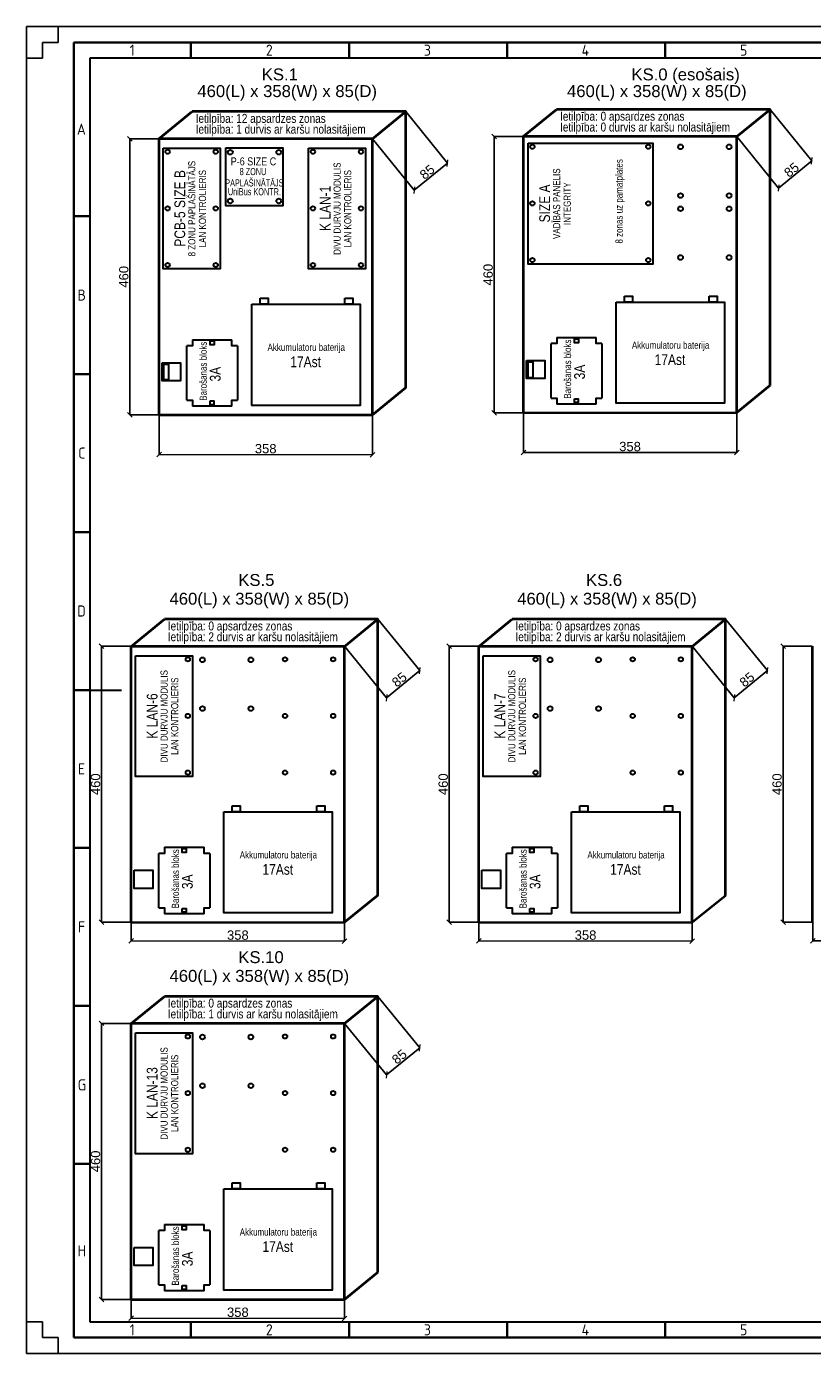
# Model space of a CAD drawing. Header units: millimetres. Extents: x -1662057 to -197461, y -941126 to 63888.
# Tile 15 of 209: x -1629150 to -1595422, y -838636 to -781653. Entities that reach past the tile are written whole.
import ezdxf
from ezdxf.enums import TextEntityAlignment as Align

# ---------------------------------------------------------------- set-up
doc = ezdxf.new("R2010")
doc.units = ezdxf.units.MM
doc.layers.get('0').update_dxf_attribs({"linetype": 'CONTINUOUS'})
doc.layers.get('Defpoints').update_dxf_attribs({"linetype": 'CONTINUOUS'})
doc.layers.add('AS', color=1, linetype='CONTINUOUS', lineweight=18)
doc.layers.add('Rasējuma lapa', color=7, linetype='CONTINUOUS')
doc.styles.add('ARAIL', font='arial.ttf')
doc.styles.add('ISO', font='iso')
doc.styles.add('LV', font='arial.ttf')
doc.dimstyles.new('ISO-25', dxfattribs={"dimtxt": 2.5, "dimasz": 2.5, "dimexe": 1.25, "dimexo": 0.625, "dimtad": 1, "dimtxsty": 'Standard', "dimcen": 2.5, "dimadec": 0, "dimazin": 0, "dimtfac": 1, "dimtmove": 0, "dimatfit": 3, "dimfxl": 1, "dimarcsym": 0})

# ---------------------------------------------------------------- blocks, each defined once
blk = doc.blocks.new('A2_L')
at = {"layer": 'Rasējuma lapa'}
for p, q in [((0, 420), (-594, 420)), ((-594, 420), (-594, 0)), ((-584, 420), (-584, 415)), ((-584, 415), (-589, 415)), ((-589, 415), (-589, 410)), ((-589, 410), (-594, 410)), ((-594, 10), (-589, 10)), ((-589, 10), (-589, 5)), ((-589, 5), (-584, 5)), ((-584, 5), (-584, 0)), ((-594, 0), (0, 0))]:
    blk.add_line(p, q, dxfattribs=at)
at = {"layer": 'Rasējuma lapa', "lineweight": 35}
for p, q in [((-5, 415), (-579, 415)), ((-579, 415), (-579, 5)), ((-542, 410), (-542, 415)), ((-492, 410), (-492, 415)), ((-442, 410), (-442, 415)), ((-392, 410), (-392, 415)), ((-574, 360), (-579, 360)), ((-574, 310), (-579, 310)), ((-574, 260), (-579, 260)), ((-574, 210), (-579, 210)), ((-574, 160), (-579, 160)), ((-574, 110), (-579, 110)), ((-574, 60), (-579, 60)), ((-542, 5), (-542, 10)), ((-492, 5), (-492, 10)), ((-442, 5), (-442, 10)), ((-392, 5), (-392, 10)), ((-579, 5), (-5, 5))]:
    blk.add_line(p, q, dxfattribs=at)
at = {"layer": 'Rasējuma lapa', "lineweight": 30}
for p, q in [((-10, 410), (-574, 410)), ((-574, 410), (-574, 10)), ((-574, 210), (-564, 210)), ((-574, 10), (-10, 10))]:
    blk.add_line(p, q, dxfattribs=at)
at = {"layer": 'Rasējuma lapa', "style": 'ISO'}
for s, p in [('1', (-561.38, 410.75)), ('2', (-518.29, 410.75)), ('3', (-468.3, 410.75)), ('4', (-418.4, 410.75)), ('5', (-368.3, 410.75)), ('A', (-578.08, 385.75)), ('B', (-577.9, 333.25)), ('C', (-577.64, 283.25)), ('D', (-578, 233.25)), ('E', (-577.73, 183.25)), ('F', (-577.73, 133.25)), ('G', (-577.81, 83.25)), ('H', (-577.9, 30.75)), ('1', (-561.38, 5.75)), ('2', (-518.29, 5.75)), ('3', (-468.3, 5.75)), ('4', (-418.4, 5.75)), ('5', (-368.3, 5.75))]:
    blk.add_text(s, height=3.5, dxfattribs=at).set_placement(p)
blk = doc.blocks.new('*U1302')
at = {"layer": 'Rasējuma lapa'}
blk.add_blockref('A2_L', (0, 0), dxfattribs=at)
blk = doc.blocks.new('_OBLIQUE')
at = {"color": 0, "linetype": 'ByBlock'}
blk.add_line((-0.5, -0.5), (0.5, 0.5), dxfattribs=at)
blk = doc.blocks.new('*D2873')
at = {"layer": 'AS', "color": 0, "lineweight": -2, "transparency": 16777216}
for p, q in [((-1607833, -786380), (-1609086, -786380)), ((-1609085, -786380), (-1609085, -798238)), ((-1607833, -798238), (-1609086, -798238))]:
    blk.add_line(p, q, dxfattribs=at)
at = {"layer": 'Defpoints', "color": 0, "lineweight": 30, "transparency": 16777216}
for p in [(-1607832, -786380), (-1609085, -798238), (-1607832, -798238)]:
    blk.add_point(p, dxfattribs=at)
at = {"layer": 'AS', "color": 0, "lineweight": -2, "transparency": 16777216, "xscale": 200, "yscale": 200, "zscale": 200}
for p, rotation in [((-1609085, -786380), 90), ((-1609085, -798238), 270)]:
    blk.add_blockref('_OBLIQUE', p, dxfattribs=dict(at, rotation=rotation))
at = {"layer": 'AS', "color": 0, "lineweight": 15, "transparency": 16777216, "insert": (-1609339, -792309), "char_height": 400, "attachment_point": 5, "rotation": 90, "style": 'ARAIL'}
blk.add_mtext('460', dxfattribs=at)
blk = doc.blocks.new('*D2874')
at = {"layer": 'AS', "color": 0, "lineweight": -2, "transparency": 16777216}
for p, q in [((-1597240, -785215), (-1595442, -787424)), ((-1598670, -786379), (-1596872, -788588)), ((-1596873, -788587), (-1595443, -787424))]:
    blk.add_line(p, q, dxfattribs=at)
at = {"layer": 'Defpoints', "color": 0, "lineweight": 30, "transparency": 16777216}
for p in [(-1597240, -785215), (-1598670, -786378), (-1595443, -787424)]:
    blk.add_point(p, dxfattribs=at)
at = {"layer": 'AS', "color": 0, "lineweight": -2, "transparency": 16777216, "xscale": 200, "yscale": 200, "zscale": 200}
for p, rotation in [((-1595443, -787424), 39.13090828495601), ((-1596873, -788587), 219.130908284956)]:
    blk.add_blockref('_OBLIQUE', p, dxfattribs=dict(at, rotation=rotation))
at = {"layer": 'AS', "color": 0, "lineweight": 15, "transparency": 16777216, "insert": (-1596318, -787808), "char_height": 400, "attachment_point": 5, "rotation": 39.1309, "style": 'ARAIL'}
blk.add_mtext('85', dxfattribs=at)
blk = doc.blocks.new('*D2872')
at = {"layer": 'AS', "color": 0, "lineweight": -2, "transparency": 16777216}
for p, q in [((-1607826, -798236), (-1607828, -799940)), ((-1598670, -798249), (-1598673, -799953)), ((-1598673, -799952), (-1607828, -799939))]:
    blk.add_line(p, q, dxfattribs=at)
at = {"layer": 'Defpoints', "color": 0, "lineweight": 30, "transparency": 16777216}
for p in [(-1607826, -798236), (-1598670, -798249), (-1607828, -799939)]:
    blk.add_point(p, dxfattribs=at)
at = {"layer": 'AS', "color": 0, "lineweight": -2, "transparency": 16777216, "xscale": 200, "yscale": 200, "zscale": 200}
for p, rotation in [((-1607828, -799939), 179.9199204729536), ((-1598673, -799952), 359.9199204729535)]:
    blk.add_blockref('_OBLIQUE', p, dxfattribs=dict(at, rotation=rotation))
at = {"layer": 'AS', "color": 0, "lineweight": 15, "transparency": 16777216, "insert": (-1603250, -799691), "char_height": 400, "attachment_point": 5, "rotation": 359.9199, "style": 'ARAIL'}
blk.add_mtext('358', dxfattribs=at)
blk = doc.blocks.new('*D2876')
at = {"layer": 'AS', "color": 0, "lineweight": -2, "transparency": 16777216}
for p, q in [((-1623470, -786472), (-1624723, -786472)), ((-1624722, -786472), (-1624722, -798331)), ((-1623470, -798331), (-1624723, -798331))]:
    blk.add_line(p, q, dxfattribs=at)
at = {"layer": 'Defpoints', "color": 0, "lineweight": 30, "transparency": 16777216}
for p in [(-1623469, -786472), (-1624722, -798331), (-1623469, -798331)]:
    blk.add_point(p, dxfattribs=at)
at = {"layer": 'AS', "color": 0, "lineweight": -2, "transparency": 16777216, "xscale": 200, "yscale": 200, "zscale": 200}
for p, rotation in [((-1624722, -786472), 90), ((-1624722, -798331), 270)]:
    blk.add_blockref('_OBLIQUE', p, dxfattribs=dict(at, rotation=rotation))
at = {"layer": 'AS', "color": 0, "lineweight": 15, "transparency": 16777216, "insert": (-1624976, -792401), "char_height": 400, "attachment_point": 5, "rotation": 90, "style": 'ARAIL'}
blk.add_mtext('460', dxfattribs=at)
blk = doc.blocks.new('*D2877')
at = {"layer": 'AS', "color": 0, "lineweight": -2, "transparency": 16777216}
for p, q in [((-1612876, -785307), (-1611079, -787517)), ((-1614306, -786471), (-1612509, -788680)), ((-1612510, -788679), (-1611080, -787516))]:
    blk.add_line(p, q, dxfattribs=at)
at = {"layer": 'Defpoints', "color": 0, "lineweight": 30, "transparency": 16777216}
for p in [(-1612877, -785307), (-1614307, -786470), (-1611080, -787516)]:
    blk.add_point(p, dxfattribs=at)
at = {"layer": 'AS', "color": 0, "lineweight": -2, "transparency": 16777216, "xscale": 200, "yscale": 200, "zscale": 200}
for p, rotation in [((-1611080, -787516), 39.13090828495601), ((-1612510, -788679), 219.130908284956)]:
    blk.add_blockref('_OBLIQUE', p, dxfattribs=dict(at, rotation=rotation))
at = {"layer": 'AS', "color": 0, "lineweight": 15, "transparency": 16777216, "insert": (-1611955, -787900), "char_height": 400, "attachment_point": 5, "rotation": 39.1309, "style": 'ARAIL'}
blk.add_mtext('85', dxfattribs=at)
blk = doc.blocks.new('*D2875')
at = {"layer": 'AS', "color": 0, "lineweight": -2, "transparency": 16777216}
for p, q in [((-1623463, -798329), (-1623465, -800032)), ((-1614307, -798341), (-1614309, -800045)), ((-1614309, -800044), (-1623465, -800031))]:
    blk.add_line(p, q, dxfattribs=at)
at = {"layer": 'Defpoints', "color": 0, "lineweight": 30, "transparency": 16777216}
for p in [(-1623463, -798328), (-1614307, -798341), (-1623465, -800031)]:
    blk.add_point(p, dxfattribs=at)
at = {"layer": 'AS', "color": 0, "lineweight": -2, "transparency": 16777216, "xscale": 200, "yscale": 200, "zscale": 200}
for p, rotation in [((-1623465, -800031), 179.9199204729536), ((-1614309, -800044), 359.9199204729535)]:
    blk.add_blockref('_OBLIQUE', p, dxfattribs=dict(at, rotation=rotation))
at = {"layer": 'AS', "color": 0, "lineweight": 15, "transparency": 16777216, "insert": (-1618887, -799783), "char_height": 400, "attachment_point": 5, "rotation": 359.9199, "style": 'ARAIL'}
blk.add_mtext('358', dxfattribs=at)
blk = doc.blocks.new('*D2890')
at = {"layer": 'AS', "color": 0, "lineweight": -2, "transparency": 16777216}
for p, q in [((-1614071, -807105), (-1612274, -809314)), ((-1615501, -808268), (-1613704, -810477)), ((-1613705, -810477), (-1612275, -809313))]:
    blk.add_line(p, q, dxfattribs=at)
at = {"layer": 'Defpoints', "color": 0, "lineweight": 30, "transparency": 16777216}
for p in [(-1614072, -807104), (-1615502, -808268), (-1612275, -809313)]:
    blk.add_point(p, dxfattribs=at)
at = {"layer": 'AS', "color": 0, "lineweight": -2, "transparency": 16777216, "xscale": 200, "yscale": 200, "zscale": 200}
for p, rotation in [((-1612275, -809313), 39.13090828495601), ((-1613705, -810477), 219.130908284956)]:
    blk.add_blockref('_OBLIQUE', p, dxfattribs=dict(at, rotation=rotation))
at = {"layer": 'AS', "color": 0, "lineweight": 15, "transparency": 16777216, "insert": (-1613150, -809698), "char_height": 400, "attachment_point": 5, "rotation": 39.1309, "style": 'ARAIL'}
blk.add_mtext('85', dxfattribs=at)
blk = doc.blocks.new('*D2889')
at = {"layer": 'AS', "color": 0, "lineweight": -2, "transparency": 16777216}
for p, q in [((-1624658, -819218), (-1624660, -820922)), ((-1615502, -819231), (-1615504, -820934)), ((-1615504, -820933), (-1624660, -820920))]:
    blk.add_line(p, q, dxfattribs=at)
at = {"layer": 'Defpoints', "color": 0, "lineweight": 30, "transparency": 16777216}
for p in [(-1624658, -819217), (-1615502, -819230), (-1624660, -820920)]:
    blk.add_point(p, dxfattribs=at)
at = {"layer": 'AS', "color": 0, "lineweight": -2, "transparency": 16777216, "xscale": 200, "yscale": 200, "zscale": 200}
for p, rotation in [((-1624660, -820920), 179.9199204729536), ((-1615504, -820933), 359.9199204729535)]:
    blk.add_blockref('_OBLIQUE', p, dxfattribs=dict(at, rotation=rotation))
at = {"layer": 'AS', "color": 0, "lineweight": 15, "transparency": 16777216, "insert": (-1620082, -820672), "char_height": 400, "attachment_point": 5, "rotation": 359.9199, "style": 'ARAIL'}
blk.add_mtext('358', dxfattribs=at)
blk = doc.blocks.new('*D2891')
at = {"layer": 'AS', "color": 0, "lineweight": -2, "transparency": 16777216}
for p, q in [((-1624682, -808262), (-1625935, -808262)), ((-1625934, -808262), (-1625934, -820120)), ((-1624682, -820120), (-1625935, -820120))]:
    blk.add_line(p, q, dxfattribs=at)
at = {"layer": 'Defpoints', "color": 0, "lineweight": 30, "transparency": 16777216}
for p in [(-1624682, -808262), (-1625934, -820120), (-1624682, -820120)]:
    blk.add_point(p, dxfattribs=at)
at = {"layer": 'AS', "color": 0, "lineweight": -2, "transparency": 16777216, "xscale": 200, "yscale": 200, "zscale": 200}
for p, rotation in [((-1625934, -808262), 90), ((-1625934, -820120), 270)]:
    blk.add_blockref('_OBLIQUE', p, dxfattribs=dict(at, rotation=rotation))
at = {"layer": 'AS', "color": 0, "lineweight": 15, "transparency": 16777216, "insert": (-1626188, -814191), "char_height": 400, "attachment_point": 5, "rotation": 90, "style": 'ARAIL'}
blk.add_mtext('460', dxfattribs=at)
blk = doc.blocks.new('*D2893')
at = {"layer": 'AS', "color": 0, "lineweight": -2, "transparency": 16777216}
for p, q in [((-1599150, -807105), (-1597352, -809314)), ((-1600580, -808268), (-1598783, -810477)), ((-1598783, -810477), (-1597353, -809313))]:
    blk.add_line(p, q, dxfattribs=at)
at = {"layer": 'Defpoints', "color": 0, "lineweight": 30, "transparency": 16777216}
for p in [(-1599150, -807104), (-1600580, -808268), (-1597353, -809313)]:
    blk.add_point(p, dxfattribs=at)
at = {"layer": 'AS', "color": 0, "lineweight": -2, "transparency": 16777216, "xscale": 200, "yscale": 200, "zscale": 200}
for p, rotation in [((-1597353, -809313), 39.13090828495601), ((-1598783, -810477), 219.130908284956)]:
    blk.add_blockref('_OBLIQUE', p, dxfattribs=dict(at, rotation=rotation))
at = {"layer": 'AS', "color": 0, "lineweight": 15, "transparency": 16777216, "insert": (-1598229, -809698), "char_height": 400, "attachment_point": 5, "rotation": 39.1309, "style": 'ARAIL'}
blk.add_mtext('85', dxfattribs=at)
blk = doc.blocks.new('*D2892')
at = {"layer": 'AS', "color": 0, "lineweight": -2, "transparency": 16777216}
for p, q in [((-1609736, -819218), (-1609738, -820922)), ((-1600580, -819231), (-1600583, -820934)), ((-1600583, -820933), (-1609738, -820920))]:
    blk.add_line(p, q, dxfattribs=at)
at = {"layer": 'Defpoints', "color": 0, "lineweight": 30, "transparency": 16777216}
for p in [(-1609736, -819217), (-1600580, -819230), (-1609738, -820920)]:
    blk.add_point(p, dxfattribs=at)
at = {"layer": 'AS', "color": 0, "lineweight": -2, "transparency": 16777216, "xscale": 200, "yscale": 200, "zscale": 200}
for p, rotation in [((-1609738, -820920), 179.9199204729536), ((-1600583, -820933), 359.9199204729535)]:
    blk.add_blockref('_OBLIQUE', p, dxfattribs=dict(at, rotation=rotation))
at = {"layer": 'AS', "color": 0, "lineweight": 15, "transparency": 16777216, "insert": (-1605160, -820672), "char_height": 400, "attachment_point": 5, "rotation": 359.9199, "style": 'ARAIL'}
blk.add_mtext('358', dxfattribs=at)
blk = doc.blocks.new('*D2894')
at = {"layer": 'AS', "color": 0, "lineweight": -2, "transparency": 16777216}
for p, q in [((-1609761, -808262), (-1611014, -808262)), ((-1611013, -808262), (-1611013, -820120)), ((-1609761, -820120), (-1611014, -820120))]:
    blk.add_line(p, q, dxfattribs=at)
at = {"layer": 'Defpoints', "color": 0, "lineweight": 30, "transparency": 16777216}
for p in [(-1609760, -808262), (-1611013, -820120), (-1609760, -820120)]:
    blk.add_point(p, dxfattribs=at)
at = {"layer": 'AS', "color": 0, "lineweight": -2, "transparency": 16777216, "xscale": 200, "yscale": 200, "zscale": 200}
for p, rotation in [((-1611013, -808262), 90), ((-1611013, -820120), 270)]:
    blk.add_blockref('_OBLIQUE', p, dxfattribs=dict(at, rotation=rotation))
at = {"layer": 'AS', "color": 0, "lineweight": 15, "transparency": 16777216, "insert": (-1611267, -814191), "char_height": 400, "attachment_point": 5, "rotation": 90, "style": 'ARAIL'}
blk.add_mtext('460', dxfattribs=at)
blk = doc.blocks.new('*D2895')
at = {"layer": 'AS', "color": 0, "lineweight": -2, "transparency": 16777216}
for p, q in [((-1595408, -819218), (-1595411, -820922)), ((-1586252, -819231), (-1586255, -820934)), ((-1586255, -820933), (-1595411, -820920))]:
    blk.add_line(p, q, dxfattribs=at)
at = {"layer": 'Defpoints', "color": 0, "lineweight": 30, "transparency": 16777216}
for p in [(-1595408, -819217), (-1586252, -819230), (-1595411, -820920)]:
    blk.add_point(p, dxfattribs=at)
at = {"layer": 'AS', "color": 0, "lineweight": -2, "transparency": 16777216, "xscale": 200, "yscale": 200, "zscale": 200}
for p, rotation in [((-1595411, -820920), 179.9199204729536), ((-1586255, -820933), 359.9199204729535)]:
    blk.add_blockref('_OBLIQUE', p, dxfattribs=dict(at, rotation=rotation))
at = {"layer": 'AS', "color": 0, "lineweight": 15, "transparency": 16777216, "insert": (-1590832, -820672), "char_height": 400, "attachment_point": 5, "rotation": 359.9199, "style": 'ARAIL'}
blk.add_mtext('358', dxfattribs=at)
blk = doc.blocks.new('*D2897')
at = {"layer": 'AS', "color": 0, "lineweight": -2, "transparency": 16777216}
for p, q in [((-1595433, -808262), (-1596686, -808262)), ((-1596685, -808262), (-1596685, -820120)), ((-1595433, -820120), (-1596686, -820120))]:
    blk.add_line(p, q, dxfattribs=at)
at = {"layer": 'Defpoints', "color": 0, "lineweight": 30, "transparency": 16777216}
for p in [(-1595432, -808262), (-1596685, -820120), (-1595432, -820120)]:
    blk.add_point(p, dxfattribs=at)
at = {"layer": 'AS', "color": 0, "lineweight": -2, "transparency": 16777216, "xscale": 200, "yscale": 200, "zscale": 200}
for p, rotation in [((-1596685, -808262), 90), ((-1596685, -820120), 270)]:
    blk.add_blockref('_OBLIQUE', p, dxfattribs=dict(at, rotation=rotation))
at = {"layer": 'AS', "color": 0, "lineweight": 15, "transparency": 16777216, "insert": (-1596939, -814191), "char_height": 400, "attachment_point": 5, "rotation": 90, "style": 'ARAIL'}
blk.add_mtext('460', dxfattribs=at)
blk = doc.blocks.new('*D2905')
at = {"layer": 'AS', "color": 0, "lineweight": -2, "transparency": 16777216}
for p, q in [((-1614071, -823302), (-1612274, -825511)), ((-1615501, -824465), (-1613704, -826674)), ((-1613705, -826673), (-1612275, -825510))]:
    blk.add_line(p, q, dxfattribs=at)
at = {"layer": 'Defpoints', "color": 0, "lineweight": 30, "transparency": 16777216}
for p in [(-1614072, -823301), (-1615502, -824465), (-1612275, -825510)]:
    blk.add_point(p, dxfattribs=at)
at = {"layer": 'AS', "color": 0, "lineweight": -2, "transparency": 16777216, "xscale": 200, "yscale": 200, "zscale": 200}
for p, rotation in [((-1612275, -825510), 39.13090828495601), ((-1613705, -826673), 219.130908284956)]:
    blk.add_blockref('_OBLIQUE', p, dxfattribs=dict(at, rotation=rotation))
at = {"layer": 'AS', "color": 0, "lineweight": 15, "transparency": 16777216, "insert": (-1613150, -825895), "char_height": 400, "attachment_point": 5, "rotation": 39.1309, "style": 'ARAIL'}
blk.add_mtext('85', dxfattribs=at)
blk = doc.blocks.new('*D2904')
at = {"layer": 'AS', "color": 0, "lineweight": -2, "transparency": 16777216}
for p, q in [((-1624658, -835415), (-1624660, -837119)), ((-1615502, -835428), (-1615504, -837131)), ((-1615504, -837130), (-1624660, -837117))]:
    blk.add_line(p, q, dxfattribs=at)
at = {"layer": 'Defpoints', "color": 0, "lineweight": 30, "transparency": 16777216}
for p in [(-1624658, -835414), (-1615502, -835427), (-1624660, -837117)]:
    blk.add_point(p, dxfattribs=at)
at = {"layer": 'AS', "color": 0, "lineweight": -2, "transparency": 16777216, "xscale": 200, "yscale": 200, "zscale": 200}
for p, rotation in [((-1624660, -837117), 179.9199204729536), ((-1615504, -837130), 359.9199204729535)]:
    blk.add_blockref('_OBLIQUE', p, dxfattribs=dict(at, rotation=rotation))
at = {"layer": 'AS', "color": 0, "lineweight": 15, "transparency": 16777216, "insert": (-1620082, -836869), "char_height": 400, "attachment_point": 5, "rotation": 359.9199, "style": 'ARAIL'}
blk.add_mtext('358', dxfattribs=at)
blk = doc.blocks.new('*D2906')
at = {"layer": 'AS', "color": 0, "lineweight": -2, "transparency": 16777216}
for p, q in [((-1624682, -824459), (-1625935, -824459)), ((-1625934, -824459), (-1625934, -836317)), ((-1624682, -836317), (-1625935, -836317))]:
    blk.add_line(p, q, dxfattribs=at)
at = {"layer": 'Defpoints', "color": 0, "lineweight": 30, "transparency": 16777216}
for p in [(-1624682, -824459), (-1625934, -836317), (-1624682, -836317)]:
    blk.add_point(p, dxfattribs=at)
at = {"layer": 'AS', "color": 0, "lineweight": -2, "transparency": 16777216, "xscale": 200, "yscale": 200, "zscale": 200}
for p, rotation in [((-1625934, -824459), 90), ((-1625934, -836317), 270)]:
    blk.add_blockref('_OBLIQUE', p, dxfattribs=dict(at, rotation=rotation))
at = {"layer": 'AS', "color": 0, "lineweight": 15, "transparency": 16777216, "insert": (-1626188, -830388), "char_height": 400, "attachment_point": 5, "rotation": 90, "style": 'ARAIL'}
blk.add_mtext('460', dxfattribs=at)

msp = doc.modelspace()

# ---------------------------------------------------------------- linework, layer by layer
at = {"layer": 'AS', "color": 0, "lineweight": 40}
for p, q in [((-1607832.38281, -786379.77746), (-1606402.29816, -785214.6981)), ((-1598670.10196, -786379.77746), (-1597240.01731, -785214.6981)), ((-1623469.10767, -786472.07772), (-1622039.02302, -785306.99835)), ((-1614306.82682, -786472.07772), (-1612876.74217, -785306.99835)), ((-1623469.10767, -798311.50235), (-1623456.31119, -798324.29883)), ((-1623469.10767, -798330.5118), (-1614306.82682, -798324.29883)), ((-1607832.38281, -798219.2021), (-1607819.58633, -798231.99858)), ((-1607832.38281, -798238.21155), (-1598670.10196, -798231.99858)), ((-1624664.08037, -808269.29976), (-1623233.99571, -807104.2204)), ((-1615501.79952, -808269.29976), (-1614071.71486, -807104.2204)), ((-1609742.62868, -808269.29976), (-1608312.54402, -807104.2204)), ((-1600580.34783, -808269.29976), (-1599150.26317, -807104.2204)), ((-1624664.08037, -820127.73385), (-1615501.79952, -820121.52087)), ((-1609742.62868, -820127.73385), (-1600580.34783, -820121.52087)), ((-1624664.08037, -824466.28924), (-1623233.99571, -823301.20987)), ((-1615501.79952, -824466.28924), (-1614071.71486, -823301.20987)), ((-1624664.08037, -836324.72333), (-1615501.79952, -836318.51035))]:
    msp.add_line(p, q, dxfattribs=at)
for points in [[(-1597240.01731, -797054.12273), (-1597240.01731, -785214.6981), (-1606402.29816, -785214.6981)], [(-1598670.10196, -798231.99858), (-1597249.93818, -797075.00167), (-1597240.01731, -797054.12273), (-1597240.01731, -785214.6981), (-1606402.29816, -785214.6981)], [(-1612876.74217, -797146.42298), (-1612876.74217, -785306.99835), (-1622039.02302, -785306.99835)], [(-1614306.82682, -798324.29883), (-1612886.66304, -797167.30193), (-1612876.74217, -797146.42298), (-1612876.74217, -785306.99835), (-1622039.02302, -785306.99835)], [(-1623469.10767, -786472.07772), (-1623469.10767, -798330.5118)], [(-1614306.82682, -798324.29883), (-1614306.82682, -786472.07772), (-1623469.10767, -786472.07772)], [(-1607832.38281, -786379.77746), (-1607832.38281, -798238.21155)], [(-1598670.10196, -798231.99858), (-1598670.10196, -786379.77746), (-1607832.38281, -786379.77746)], [(-1614071.71486, -818943.64503), (-1614071.71486, -807104.2204), (-1623233.99571, -807104.2204)], [(-1615501.79952, -820121.52087), (-1614081.63574, -818964.52397), (-1614071.71486, -818943.64503), (-1614071.71486, -807104.2204), (-1623233.99571, -807104.2204)], [(-1599150.26317, -818943.64503), (-1599150.26317, -807104.2204), (-1608312.54402, -807104.2204)], [(-1600580.34783, -820121.52087), (-1599160.18405, -818964.52397), (-1599150.26317, -818943.64503), (-1599150.26317, -807104.2204), (-1608312.54402, -807104.2204)], [(-1624681.50964, -808261.93747), (-1624681.50964, -820120.37155)], [(-1615501.79952, -820121.52087), (-1615501.79952, -808269.29976), (-1624664.08037, -808269.29976)], [(-1609760.05795, -808261.93747), (-1609760.05795, -820120.37155)], [(-1600580.34783, -820121.52087), (-1600580.34783, -808269.29976), (-1609742.62868, -808269.29976)], [(-1595432.16586, -808261.93747), (-1595432.16586, -820120.37155)], [(-1614071.71486, -835140.63451), (-1614071.71486, -823301.20987), (-1623233.99571, -823301.20987)], [(-1615501.79952, -836318.51035), (-1614081.63574, -835161.51345), (-1614071.71486, -835140.63451), (-1614071.71486, -823301.20987), (-1623233.99571, -823301.20987)], [(-1624681.50964, -824458.92694), (-1624681.50964, -836317.36103)], [(-1615501.79952, -836318.51035), (-1615501.79952, -824466.28924), (-1624664.08037, -824466.28924)]]:
    msp.add_lwpolyline(points, dxfattribs=at)
at = {"layer": 'AS', "color": 0, "lineweight": 30}
for points in [[(-1623282.44551, -786876.57794), (-1620838.45139, -786876.57794), (-1620838.45139, -792064.7512), (-1623282.44551, -792064.7512)], [(-1620595.03172, -786867.96651), (-1618151.0376, -786867.96651), (-1618151.0376, -789346.31564), (-1620595.03172, -789346.31564)], [(-1617046.48757, -786876.57794), (-1614602.49345, -786876.57794), (-1614602.49345, -792064.7512), (-1617046.48757, -792064.7512)], [(-1607626.63377, -786664.47899), (-1602272.34693, -786664.47899), (-1602272.34693, -791852.65225), (-1607626.63377, -791852.65225)], [(-1619483.15071, -793576.40116), (-1614832.54058, -793576.40116), (-1614832.54058, -797923.0216), (-1619483.15071, -797923.0216)], [(-1619128.89559, -793318.98714), (-1618786.24314, -793318.98714), (-1618786.24314, -793576.40116), (-1619128.89559, -793576.40116)], [(-1615491.07305, -793318.98714), (-1615148.4206, -793318.98714), (-1615148.4206, -793576.40116), (-1615491.07305, -793576.40116)], [(-1603846.42585, -793484.10091), (-1599195.81572, -793484.10091), (-1599195.81572, -797830.72135), (-1603846.42585, -797830.72135)], [(-1603492.17073, -793226.68689), (-1603149.51827, -793226.68689), (-1603149.51827, -793484.10091), (-1603492.17073, -793484.10091)], [(-1599854.34819, -793226.68689), (-1599511.69574, -793226.68689), (-1599511.69574, -793484.10091), (-1599854.34819, -793484.10091)], [(-1621273.27199, -795156.1431), (-1621099.67177, -795156.1431), (-1621099.67177, -795327.98562), (-1621273.27199, -795327.98562)], [(-1605636.54713, -795063.84285), (-1605462.94691, -795063.84285), (-1605462.94691, -795235.68537), (-1605636.54713, -795235.68537)], [(-1607697.20946, -795995.64452), (-1606903.74693, -795995.64452), (-1606903.74693, -796773.66401), (-1607697.20946, -796773.66401)], [(-1623333.93432, -796087.94477), (-1622540.4718, -796087.94477), (-1622540.4718, -796865.96426), (-1623333.93432, -796865.96426)], [(-1623258.97292, -796147.51276), (-1623052.70195, -796147.51276), (-1623052.70195, -796827.43309), (-1623258.97292, -796827.43309)], [(-1607622.24806, -796055.21251), (-1607415.97709, -796055.21251), (-1607415.97709, -796735.13284), (-1607622.24806, -796735.13284)], [(-1621270.2229, -797727.28893), (-1621107.23344, -797727.28893), (-1621107.23344, -797892.00967), (-1621270.2229, -797892.00967)], [(-1605633.49804, -797634.98867), (-1605470.50858, -797634.98867), (-1605470.50858, -797799.70942), (-1605633.49804, -797799.70942)], [(-1624472.38932, -808673.79998), (-1622028.3952, -808673.79998), (-1622028.3952, -813861.97324), (-1624472.38932, -813861.97324)], [(-1609550.93763, -808673.79998), (-1607106.94351, -808673.79998), (-1607106.94351, -813861.97324), (-1609550.93763, -813861.97324)], [(-1620678.12341, -815373.6232), (-1616027.51328, -815373.6232), (-1616027.51328, -819720.24364), (-1620678.12341, -819720.24364)], [(-1620323.86829, -815116.20918), (-1619981.21583, -815116.20918), (-1619981.21583, -815373.6232), (-1620323.86829, -815373.6232)], [(-1616686.04575, -815116.20918), (-1616343.39329, -815116.20918), (-1616343.39329, -815373.6232), (-1616686.04575, -815373.6232)], [(-1605756.67172, -815373.6232), (-1601106.06159, -815373.6232), (-1601106.06159, -819720.24364), (-1605756.67172, -819720.24364)], [(-1605402.4166, -815116.20918), (-1605059.76414, -815116.20918), (-1605059.76414, -815373.6232), (-1605402.4166, -815373.6232)], [(-1601764.59406, -815116.20918), (-1601421.94161, -815116.20918), (-1601421.94161, -815373.6232), (-1601764.59406, -815373.6232)], [(-1622468.24469, -816953.36514), (-1622294.64447, -816953.36514), (-1622294.64447, -817125.20766), (-1622468.24469, -817125.20766)], [(-1607546.793, -816953.36514), (-1607373.19278, -816953.36514), (-1607373.19278, -817125.20766), (-1607546.793, -817125.20766)], [(-1624528.90702, -817885.16681), (-1623735.44449, -817885.16681), (-1623735.44449, -818663.18631), (-1624528.90702, -818663.18631)], [(-1609607.45533, -817885.16681), (-1608813.9928, -817885.16681), (-1608813.9928, -818663.18631), (-1609607.45533, -818663.18631)], [(-1622465.19559, -819524.51097), (-1622302.20614, -819524.51097), (-1622302.20614, -819689.23172), (-1622465.19559, -819689.23172)], [(-1607543.74391, -819524.51097), (-1607380.75445, -819524.51097), (-1607380.75445, -819689.23172), (-1607543.74391, -819689.23172)], [(-1624472.38932, -824870.78946), (-1622028.3952, -824870.78946), (-1622028.3952, -830058.96272), (-1624472.38932, -830058.96272)], [(-1620323.86829, -831313.19866), (-1619981.21583, -831313.19866), (-1619981.21583, -831570.61268), (-1620323.86829, -831570.61268)], [(-1616686.04575, -831313.19866), (-1616343.39329, -831313.19866), (-1616343.39329, -831570.61268), (-1616686.04575, -831570.61268)], [(-1620678.12341, -831570.61268), (-1616027.51328, -831570.61268), (-1616027.51328, -835917.23312), (-1620678.12341, -835917.23312)], [(-1622468.24469, -833150.35462), (-1622294.64447, -833150.35462), (-1622294.64447, -833322.19714), (-1622468.24469, -833322.19714)], [(-1624528.90702, -834082.15629), (-1623735.44449, -834082.15629), (-1623735.44449, -834860.17579), (-1624528.90702, -834860.17579)], [(-1622465.19559, -835721.50045), (-1622302.20614, -835721.50045), (-1622302.20614, -835886.2212), (-1622465.19559, -835886.2212)]]:
    msp.add_lwpolyline(points, close=True, dxfattribs=at)
for points in [[(-1622028.53875, -795102.18297), (-1622028.53875, -795361.67586), (-1622271.79653, -795361.67586)], [(-1622271.79653, -797698.95169), (-1622271.79653, -795361.67586)], [(-1622028.53875, -795102.18297), (-1620337.87271, -795102.18297)], [(-1620094.61493, -795361.67586), (-1620337.87271, -795361.67586), (-1620337.87271, -795102.18297)], [(-1620094.61493, -795361.67586), (-1620094.61493, -797698.95169)], [(-1606391.81389, -795009.88272), (-1606391.81389, -795269.37561), (-1606635.07167, -795269.37561)], [(-1606635.07167, -797606.65143), (-1606635.07167, -795269.37561)], [(-1606391.81389, -795009.88272), (-1604701.14784, -795009.88272)], [(-1604457.89007, -795269.37561), (-1604701.14784, -795269.37561), (-1604701.14784, -795009.88272)], [(-1604457.89007, -795269.37561), (-1604457.89007, -797606.65143)], [(-1622271.79653, -797698.95169), (-1622028.53875, -797698.95169), (-1622028.53875, -797958.44458)], [(-1620337.87271, -797958.44458), (-1620337.87271, -797698.95169), (-1620094.61493, -797698.95169)], [(-1606635.07167, -797606.65143), (-1606391.81389, -797606.65143), (-1606391.81389, -797866.14432)], [(-1604701.14784, -797866.14432), (-1604701.14784, -797606.65143), (-1604457.89007, -797606.65143)], [(-1620337.87271, -797958.44458), (-1622028.53875, -797958.44458)], [(-1604701.14784, -797866.14432), (-1606391.81389, -797866.14432)], [(-1623223.51145, -816899.40501), (-1623223.51145, -817158.8979), (-1623466.76923, -817158.8979)], [(-1623223.51145, -816899.40501), (-1621532.8454, -816899.40501)], [(-1621289.58763, -817158.8979), (-1621532.8454, -817158.8979), (-1621532.8454, -816899.40501)], [(-1608302.05976, -816899.40501), (-1608302.05976, -817158.8979), (-1608545.31754, -817158.8979)], [(-1608302.05976, -816899.40501), (-1606611.39371, -816899.40501)], [(-1606368.13594, -817158.8979), (-1606611.39371, -817158.8979), (-1606611.39371, -816899.40501)], [(-1623466.76923, -819496.17373), (-1623466.76923, -817158.8979)], [(-1621289.58763, -817158.8979), (-1621289.58763, -819496.17373)], [(-1608545.31754, -819496.17373), (-1608545.31754, -817158.8979)], [(-1606368.13594, -817158.8979), (-1606368.13594, -819496.17373)], [(-1623466.76923, -819496.17373), (-1623223.51145, -819496.17373), (-1623223.51145, -819755.66662)], [(-1621532.8454, -819755.66662), (-1623223.51145, -819755.66662)], [(-1621532.8454, -819755.66662), (-1621532.8454, -819496.17373), (-1621289.58763, -819496.17373)], [(-1608545.31754, -819496.17373), (-1608302.05976, -819496.17373), (-1608302.05976, -819755.66662)], [(-1606611.39371, -819755.66662), (-1608302.05976, -819755.66662)], [(-1606611.39371, -819755.66662), (-1606611.39371, -819496.17373), (-1606368.13594, -819496.17373)], [(-1623223.51145, -833096.39449), (-1623223.51145, -833355.88738), (-1623466.76923, -833355.88738)], [(-1623466.76923, -835693.16321), (-1623466.76923, -833355.88738)], [(-1623223.51145, -833096.39449), (-1621532.8454, -833096.39449)], [(-1621289.58763, -833355.88738), (-1621532.8454, -833355.88738), (-1621532.8454, -833096.39449)], [(-1621289.58763, -833355.88738), (-1621289.58763, -835693.16321)], [(-1623466.76923, -835693.16321), (-1623223.51145, -835693.16321), (-1623223.51145, -835952.6561)], [(-1621532.8454, -835952.6561), (-1621532.8454, -835693.16321), (-1621289.58763, -835693.16321)], [(-1621532.8454, -835952.6561), (-1623223.51145, -835952.6561)]]:
    msp.add_lwpolyline(points, dxfattribs=at)
for centre, radius in [((-1607440.96102, -786817.31578), 92.15588), ((-1602466.37904, -786817.31578), 92.15588), ((-1601079.4714, -786819.1204), 102.28572), ((-1598999.65603, -786819.1204), 102.28572), ((-1623096.77277, -787029.41472), 92.15588), ((-1621032.4835, -787029.41472), 92.15588), ((-1620406.19626, -787051.42065), 102.28572), ((-1618326.38089, -787051.42065), 102.28572), ((-1616860.81482, -787029.41472), 92.15588), ((-1614796.52556, -787029.41472), 92.15588), ((-1620406.19626, -789144.15626), 102.28572), ((-1618326.38089, -789144.15626), 102.28572), ((-1607440.96102, -789249.16955), 92.15588), ((-1602466.37904, -789249.16955), 92.15588), ((-1601079.4714, -788911.856), 102.28572), ((-1598999.65603, -788911.856), 102.28572), ((-1623096.77277, -789461.2685), 92.15588), ((-1621032.4835, -789461.2685), 92.15588), ((-1616860.81482, -789461.2685), 92.15588), ((-1614796.52556, -789461.2685), 92.15588), ((-1601079.4714, -789479.1204), 102.28572), ((-1598999.65603, -789479.1204), 102.28572), ((-1601079.4714, -791571.856), 102.28572), ((-1598999.65603, -791571.856), 102.28572), ((-1623096.77277, -791892.66848), 92.15588), ((-1621032.4835, -791892.66848), 92.15588), ((-1616860.81482, -791892.66848), 92.15588), ((-1614796.52556, -791892.66848), 92.15588), ((-1607440.96102, -791680.56953), 92.15588), ((-1602466.37904, -791680.56953), 92.15588), ((-1622227.4562, -808826.63677), 92.15588), ((-1621601.16896, -808848.6427), 102.28572), ((-1619521.35358, -808848.6427), 102.28572), ((-1618055.78752, -808826.63677), 92.15588), ((-1615991.49826, -808826.63677), 92.15588), ((-1607306.00451, -808826.63677), 92.15588), ((-1606679.71727, -808848.6427), 102.28572), ((-1604599.90189, -808848.6427), 102.28572), ((-1603134.33583, -808826.63677), 92.15588), ((-1601070.04657, -808826.63677), 92.15588), ((-1621601.16896, -810941.3783), 102.28572), ((-1619521.35358, -810941.3783), 102.28572), ((-1606679.71727, -810941.3783), 102.28572), ((-1604599.90189, -810941.3783), 102.28572), ((-1622227.4562, -811258.49054), 92.15588), ((-1618055.78752, -811258.49054), 92.15588), ((-1615991.49826, -811258.49054), 92.15588), ((-1607306.00451, -811258.49054), 92.15588), ((-1603134.33583, -811258.49054), 92.15588), ((-1601070.04657, -811258.49054), 92.15588), ((-1622227.4562, -813689.89052), 92.15588), ((-1618055.78752, -813689.89052), 92.15588), ((-1615991.49826, -813689.89052), 92.15588), ((-1607306.00451, -813689.89052), 92.15588), ((-1603134.33583, -813689.89052), 92.15588), ((-1601070.04657, -813689.89052), 92.15588), ((-1622227.4562, -825023.62625), 92.15588), ((-1621601.16896, -825045.63217), 102.28572), ((-1619521.35358, -825045.63217), 102.28572), ((-1618055.78752, -825023.62625), 92.15588), ((-1615991.49826, -825023.62625), 92.15588), ((-1622227.4562, -827455.48002), 92.15588), ((-1621601.16896, -827138.36778), 102.28572), ((-1619521.35358, -827138.36778), 102.28572), ((-1618055.78752, -827455.48002), 92.15588), ((-1615991.49826, -827455.48002), 92.15588), ((-1622227.4562, -829886.88), 92.15588), ((-1618055.78752, -829886.88), 92.15588), ((-1615991.49826, -829886.88), 92.15588)]:
    msp.add_circle(centre, radius, dxfattribs=at)

# ---------------------------------------------------------------- block references
at = {"layer": 'Rasējuma lapa', "xscale": 135.6730224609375, "yscale": 135.6730224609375, "zscale": 135.6730224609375}
msp.add_blockref('*U1302', (-1548560.09211, -838635.79864), dxfattribs=at)

# ---------------------------------------------------------------- texts
at = {"layer": 'AS', "color": 0, "style": 'LV'}
for s, height, p in [('KS.1', 511.859265, (-1619054.32179, -783964.48888)), ('KS.0 (esošais)', 511.8592654, (-1603189.14065, -783964.48888)), ('460(L) x 358(W) x 85(D)', 511.8592654, (-1621819.3871, -784682.5912)), ('460(L) x 358(W) x 85(D)', 511.8592654, (-1605954.20597, -784682.5912)), ('KS.5', 511.859265, (-1620061.77484, -805676.10915)), ('KS.6', 511.859265, (-1605140.32315, -805676.10915)), ('460(L) x 358(W) x 85(D)', 511.8592654, (-1623014.3598, -806479.81324)), ('460(L) x 358(W) x 85(D)', 511.8592654, (-1608092.90811, -806479.81324)), ('KS.10', 511.859265, (-1620061.77484, -821873.09863)), ('460(L) x 358(W) x 85(D)', 511.8592654, (-1623014.3598, -822676.80272))]:
    msp.add_text(s, height=height, dxfattribs=at).set_placement(p)
at = {"layer": 'AS', "color": 0, "style": 'LV', "width": 0.8}
for s, p in [('Ietilpība: 12 apsardzes zonas', (-1621891.19038, -785789.50304)), ('Ietilpība: 0 apsardzes zonas', (-1606254.46552, -785697.20278)), ('Ietilpība: 0 durvis ar karšu nolasitājiem', (-1606254.46552, -786160.93002)), ('Ietilpība: 1 durvis ar karšu nolasitājiem', (-1621891.19038, -786253.23028)), ('Ietilpība: 0 apsardzes zonas', (-1623086.16307, -807586.72508)), ('Ietilpība: 0 apsardzes zonas', (-1608164.71139, -807586.72508)), ('Ietilpība: 2 durvis ar karšu nolasitājiem', (-1623086.16307, -808050.45232)), ('Ietilpība: 2 durvis ar karšu nolasitājiem', (-1608164.71139, -808050.45232)), ('Ietilpība: 0 apsardzes zonas', (-1623086.16307, -823783.71456)), ('Ietilpība: 1 durvis ar karšu nolasitājiem', (-1623086.16307, -824247.4418))]:
    msp.add_text(s, height=383.894449, dxfattribs=at).set_placement(p)
at = {"layer": 'AS', "color": 30, "lineweight": 30, "style": 'LV', "width": 0.8}
msp.add_text('P-6 SIZE C', height=345.505004, dxfattribs=at).set_placement((-1620387.54854, -787616.87813))
for s, height, p in [('8 zonas uz pamatplates', 307.1155592, (-1603567.79716, -789160.60448)), ('PCB-5 SIZE B', 460.6733389, (-1622339.80124, -789462.69503)), ('8 ZONU PAPLAŠINĀTĀJS', 307.1155592, (-1621904.13754, -789473.40544)), ('LAN KONTROLIERIS', 307.1155592, (-1621448.72176, -789473.40544))]:
    msp.add_text(s, height=height, rotation=90, dxfattribs=at).set_placement(p, align=Align.CENTER)
at = {"layer": 'AS', "color": 30, "lineweight": 30, "style": 'LV', "width": 0.7}
for s, height, p in [('8 ZONU ', 307.115559, (-1619388.38553, -788033.92934)), ('PAPLAŠINĀTĀJS', 307.1155592, (-1619371.29172, -788520.77768)), ('UniBus KONTR.', 307.1155592, (-1619371.29172, -788900.8293))]:
    msp.add_text(s, height=height, dxfattribs=at).set_placement(p, align=Align.CENTER)
at = {"layer": 'AS', "color": 6, "lineweight": 30, "style": 'LV', "width": 0.8}
for s, height, p in [('DIVU DURVJU MODULIS', 307.1155592, (-1615668.1796, -789473.40544)), ('LAN KONTROLIERIS', 307.1155592, (-1615212.76382, -789473.40544)), ('VADĪBAS PANELIS', 307.1155592, (-1606248.3258, -789261.30649)), ('K LAN-1', 460.673339, (-1616103.8433, -789462.69503)), ('SIZE A', 460.673339, (-1606683.9895, -789250.59608)), ('INTEGRITY', 307.115559, (-1605792.91002, -789261.30649)), ('DIVU DURVJU MODULIS', 307.1155592, (-1623094.08135, -811270.62748)), ('DIVU DURVJU MODULIS', 307.1155592, (-1608172.62966, -811270.62748)), ('LAN KONTROLIERIS', 307.1155592, (-1622638.66557, -811270.62748)), ('LAN KONTROLIERIS', 307.1155592, (-1607717.21388, -811270.62748)), ('K LAN-6', 460.673339, (-1623529.74505, -811259.91708)), ('K LAN-7', 460.673339, (-1608608.29336, -811259.91708)), ('DIVU DURVJU MODULIS', 307.1155592, (-1623094.08135, -827467.61696)), ('LAN KONTROLIERIS', 307.1155592, (-1622638.66557, -827467.61696)), ('K LAN-13', 460.673339, (-1623529.74505, -827456.90655))]:
    msp.add_text(s, height=height, rotation=90, dxfattribs=at).set_placement(p, align=Align.CENTER)
at = {"layer": 'AS', "color": 0, "lineweight": 30, "style": 'LV', "width": 0.8}
for p in [(-1621415.3499, -796456.25882), (-1605778.62504, -796363.95857), (-1622610.32259, -818253.48086), (-1607688.87091, -818253.48086), (-1622610.32259, -834450.47034)]:
    msp.add_text('Barošanas bloks', height=307.1155592, rotation=90, dxfattribs=at).set_placement(p, align=Align.CENTER)
at = {"layer": 'AS', "color": 0, "style": 'LV', "width": 0.8}
for s, height, p in [('Akkumulatoru baterija', 307.1155592, (-1617146.79128, -795580.75394)), ('Akkumulatoru baterija', 307.1155592, (-1601510.06641, -795488.45369)), ('17Ast', 460.673339, (-1617172.12512, -796281.23584)), ('17Ast', 460.673339, (-1601535.40026, -796188.93559)), ('Akkumulatoru baterija', 307.1155592, (-1618341.76397, -817377.97599)), ('Akkumulatoru baterija', 307.1155592, (-1603420.31228, -817377.97599)), ('17Ast', 460.673339, (-1618367.09782, -818078.45789)), ('17Ast', 460.673339, (-1603445.64613, -818078.45789)), ('Akkumulatoru baterija', 307.1155592, (-1618341.76397, -833574.96547)), ('17Ast', 460.673339, (-1618367.09782, -834275.44737))]:
    msp.add_text(s, height=height, dxfattribs=at).set_placement(p, align=Align.CENTER)
at = {"layer": 'AS', "color": 0, "lineweight": 30, "style": 'LV', "width": 0.8}
for p in [(-1620823.50335, -796895.88801), (-1605186.77849, -796803.58776), (-1622018.47604, -818693.11005), (-1607097.02435, -818693.11005), (-1622018.47604, -834890.09953)]:
    msp.add_text('3A', height=460.673339, rotation=90, dxfattribs=at).set_placement(p)

# ---------------------------------------------------------------- dimensions: what is measured, and where the dimension line sits
at = {"layer": 'AS', "color": 0, "lineweight": 15}
for p1, p2, distance, text, picture, middle in [((-1598670.10196, -786378.1779), (-1597240.01731, -785214.6981), -2847.47485, '85', '*D2874', (-1596318.47694, -787808.03441)), ((-1614306.82682, -786470.47816), (-1612876.74217, -785306.99835), -2847.47485, '85', '*D2877', (-1611955.2018, -787900.33466)), ((-1607832.38281, -786379.77746), (-1607832.38281, -798238.21155), -1252.44446, '460', '*D2873', (-1609339.05647, -792308.99451)), ((-1623469.10767, -786472.07772), (-1623469.10767, -798330.5118), -1252.44446, '460', '*D2876', (-1624975.78133, -792401.29476)), ((-1598670.12513, -798248.57251), (-1607825.82247, -798235.77603), 1703.1568, '358', '*D2872', (-1603249.9987, -799690.96403)), ((-1614306.84999, -798340.87276), (-1623462.54733, -798328.07628), 1703.1568, '358', '*D2875', (-1618886.72356, -799783.26428)), ((-1615501.79952, -808267.7002), (-1614071.71486, -807104.2204), -2847.47485, '85', '*D2890', (-1613150.1745, -809697.55671)), ((-1600580.34783, -808267.7002), (-1599150.26317, -807104.2204), -2847.47485, '85', '*D2893', (-1598228.72281, -809697.55671)), ((-1624681.50964, -808261.93747), (-1624681.50964, -820120.37155), -1252.44446, '460', '*D2891', (-1626188.18329, -814191.15451)), ((-1609760.05795, -808261.93747), (-1609760.05795, -820120.37155), -1252.44446, '460', '*D2894', (-1611266.7316, -814191.15451)), ((-1595432.16586, -808261.93747), (-1595432.16586, -820120.37155), -1252.44446, '460', '*D2897', (-1596938.83951, -814191.15451)), ((-1615501.82268, -819229.93757), (-1624657.52003, -819217.14109), 1703.1568, '358', '*D2889', (-1620081.69626, -820672.32909)), ((-1600580.37099, -819229.93757), (-1609736.06834, -819217.14109), 1703.1568, '358', '*D2892', (-1605160.24457, -820672.32909)), ((-1586252.4789, -819229.93757), (-1595408.17624, -819217.14109), 1703.1568, '358', '*D2895', (-1590832.35248, -820672.32909)), ((-1615501.79952, -824464.68968), (-1614071.71486, -823301.20987), -2847.47485, '85', '*D2905', (-1613150.1745, -825894.54619)), ((-1624681.50964, -824458.92694), (-1624681.50964, -836317.36103), -1252.44446, '460', '*D2906', (-1626188.18329, -830388.14399)), ((-1615501.82268, -835426.92705), (-1624657.52003, -835414.13057), 1703.1568, '358', '*D2904', (-1620081.69626, -836869.31857))]:
    dim = msp.add_aligned_dim(p1=p1, p2=p2, distance=distance, text=text, dimstyle='ISO-25', override={"dimtxt": 400, "dimasz": 200, "dimgap": 50, "dimtxsty": 'ARAIL', "dimblk1": 'OBLIQUE', "dimblk2": 'OBLIQUE', "dimsah": 1}, dxfattribs=at)
    dim.commit()
    dim.dimension.update_dxf_attribs({"geometry": picture, "text_midpoint": middle})

doc.saveas('drawing.dxf')
